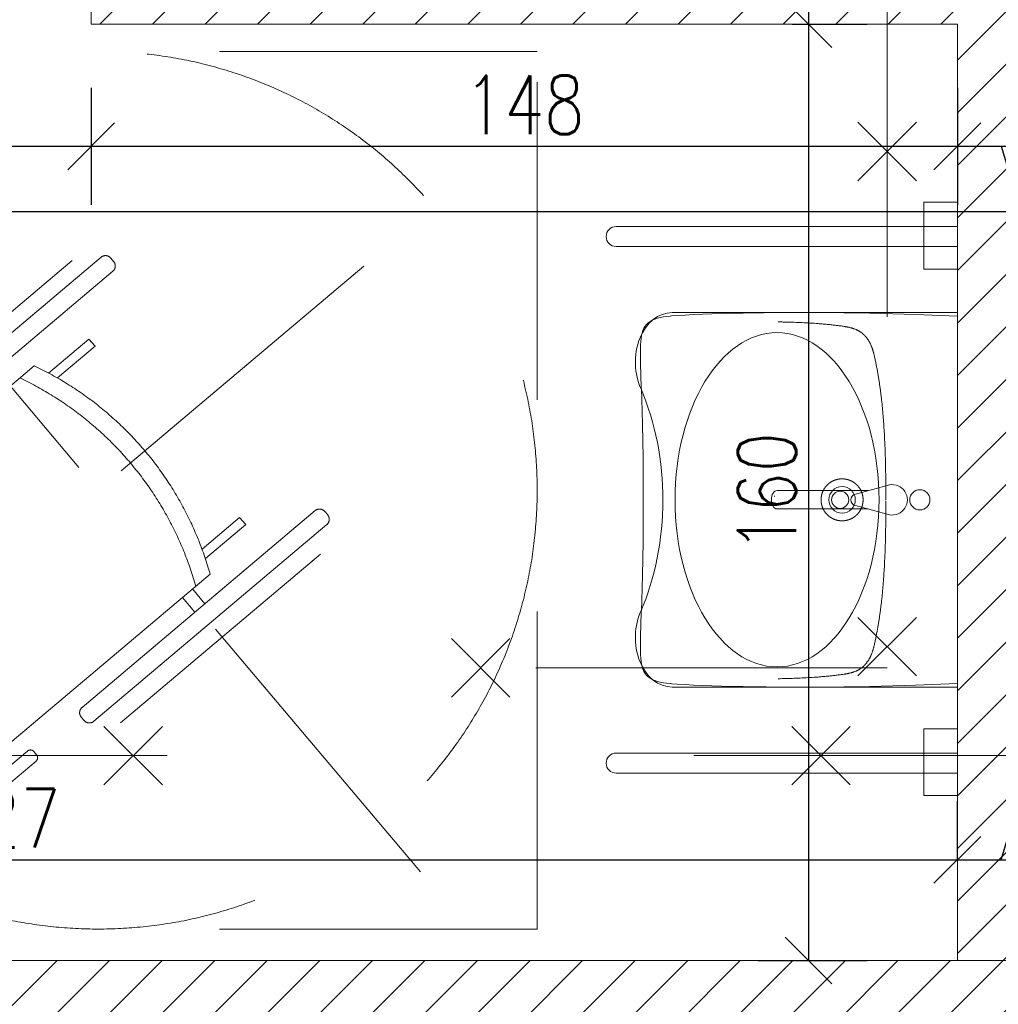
# Model space of a CAD drawing. Header units: millimetres. Extents: x -66901 to 936319, y -323998 to 488548.
# Tile 48 of 84: x 744597 to 746269, y 78587 to 80270. Entities that reach past the tile are written whole.
import ezdxf
from ezdxf import colors
from ezdxf.entities.mleader import LeaderData, LeaderLine
from ezdxf.math import Vec2, Vec3

# ---------------------------------------------------------------- set-up
doc = ezdxf.new("R2010")
doc.units = ezdxf.units.MM
doc.header["$LTSCALE"] = 5
doc.header["$MEASUREMENT"] = 0
doc.linetypes.add('ACAD_ISO03W100', pattern=[30, 12, -18])
doc.linetypes.add('KRESKOWA', pattern=[0.4, 0.24, -0.16])
for name, color, linetype, lineweight, true_color in [('A_DZIAŁOWA_PROJEKTOWANE', 7, 'Continuous', 18, 0x007cb0), ('A_HATCH_PROJEKTOWANE', 7, 'Continuous', 9, 0x0089b6), ('A_WIDOK 2PLAN', 7, 'Continuous', 9, 0x666666)]:
    doc.layers.add(name, color=color, linetype=linetype, lineweight=lineweight, true_color=true_color)
doc.layers.add('A_NIEWIDOCZNE  POMOCNICZE', color=252, linetype='ACAD_ISO03W100', lineweight=5, plot=False)
for name, color, linetype, lineweight in [('A_OPISY', 44, 'Continuous', 9), ('A_WIDOK', 141, 'Continuous', 13), ('A_WYMIAROWANIE', 7, 'Continuous', 9), ('A_WYPOSAŻENIE', 181, 'Continuous', 9)]:
    doc.layers.add(name, color=color, linetype=linetype, lineweight=lineweight)
doc.layers.add('K-S$UPY', color=4, linetype='Continuous')
doc.styles.get("Standard").update_dxf_attribs({"font": 'simplex.shx', "width": 0.8})
doc.dimstyles.new('1 do 100', dxfattribs={"dimtxt": 10, "dimasz": 8, "dimexe": 10, "dimexo": 10, "dimgap": 2, "dimtad": 1, "dimdec": 0, "dimtxsty": 'Standard', "dimblk": 'OBLIQUE', "dimcen": 2.5, "dimadec": 0, "dimazin": 0, "dimtfac": 1, "dimtdec": 0, "dimtmove": 0, "dimatfit": 3, "dimldrblk": 'OBLIQUE', "dimfxl": 10, "dimfxlon": 1, "dimarcsym": 0})

# ---------------------------------------------------------------- blocks, each defined once
blk = doc.blocks.new('FOTEL-K')
at = {"linetype": 'KRESKOWA', "ltscale": 5, "transparency": 33554687}
for p, q in [((-1.701, 11.602), (-11.602, -1.701)), ((11.602, 1.701), (-1.701, 11.602)), ((0.579, -9.418), (-0.579, 9.418)), ((3.475, 2.644), (3.778, -2.29)), ((-3.773, 2.198), (-3.469, -2.735)), ((11.602, 1.701), (1.701, -11.602)), ((2.185, 1.847), (2.007, 1.836)), ((2.007, 1.836), (2.064, 0.908)), ((2.246, 0.852), (2.185, 1.847)), ((-2.395, 1.565), (-2.217, 1.576)), ((-2.334, 0.57), (-2.395, 1.565)), ((-2.217, 1.576), (-2.16, 0.649)), ((2.533, 0.749), (2.85, -4.401)), ((9.418, 0.579), (-9.418, -0.579)), ((-2.29, -4.717), (-2.606, 0.433)), ((2.923, 0.336), (2.56, 0.314)), ((2.938, 0.09), (2.575, 0.068))]:
    blk.add_line(p, q, dxfattribs=at)
for points in [[(3.332, -2.811), (3.246, -2.816, -0.414214), (3.109, -2.695), (2.756, 3.056, -0.414214), (2.877, 3.192), (2.963, 3.198, -0.414214), (3.099, 3.077), (3.453, -2.674, -0.414214)], [(-2.923, -3.195), (-3.009, -3.201, -0.414214), (-3.145, -3.08), (-3.499, 2.671, -0.414214), (-3.378, 2.808), (-3.292, 2.813, -0.414214), (-3.155, 2.693), (-2.802, -3.059, -0.414214)], [(3.416, -5.587), (3.339, -5.592, -0.414214), (3.248, -5.512), (3.156, -4.014, -0.414214), (3.237, -3.923), (3.314, -3.918, -0.414214), (3.405, -3.999), (3.497, -5.496, -0.414214)]]:
    blk.add_lwpolyline(points, format="xyb", close=True, dxfattribs=at)
blk.add_circle((0, 0), 8.291, dxfattribs=at)
for centre in [(0.309, -5.033), (0.331, -5.388)]:
    blk.add_arc(centre, 6.195, 68.9594, 118.0744, dxfattribs=at)
blk = doc.blocks.new('umywalka NP')
for p, q in [((49.49, 65), (0, 65)), ((0, 65), (0, 0)), ((11.78, 35.1), (17.66, 33.49)), ((15.46, 34.09), (31.28, 34.09)), ((11.78, 29.9), (17.66, 31.51)), ((15.49, 30.9), (31.28, 30.9)), ((31.65, 31.87), (31.65, 31.87)), ((31.65, 31.87), (31.76, 31.87)), ((31.76, 31.87), (31.65, 31.87)), ((31.76, 31.87), (31.76, 31.87)), ((0, 0), (49.49, 0)), ((49.78, 0.6), (49.58, 0.58))]:
    blk.add_line(p, q)
blk.add_lwpolyline([(35.91, 64.95, 0.001984), (32.28, 64.99), (24.22, 65), (15.16, 64.89), (7.27, 64.68), (0, 64.37), (0, 32.5), (0, 0.64), (7.27, 0.32), (15.16, 0.11), (24.22, 0), (32.28, 0.01, 0.001984), (35.91, 0.05)], format="xyb")
for points in [[(35.91, 64.95), (37.17, 64.92), (39.08, 64.88), (40.87, 64.83), (42.59, 64.78), (44.23, 64.72), (45.79, 64.65), (47.25, 64.57), (48.62, 64.49), (49.58, 64.42)], [(12.4, 32.67), (12.4, 33.36), (12.4, 34.06), (12.41, 34.41), (12.41, 34.76), (12.41, 35.1), (12.41, 35.45), (12.41, 35.8), (12.42, 36.15), (12.42, 36.5), (12.43, 36.84), (12.43, 37.19), (12.44, 37.54), (12.44, 37.89), (12.45, 38.24), (12.46, 38.58), (12.46, 38.93), (12.47, 39.28), (12.48, 39.63), (12.49, 39.98), (12.5, 40.32), (12.51, 40.67), (12.52, 41.02), (12.54, 41.37), (12.55, 41.71), (12.56, 42.06), (12.58, 42.41), (12.59, 42.76), (12.61, 43.1), (12.63, 43.45), (12.64, 43.8), (12.66, 44.15), (12.68, 44.49), (12.7, 44.84), (12.73, 45.19), (12.75, 45.54), (12.77, 45.88), (12.8, 46.23), (12.82, 46.58), (12.85, 46.92), (12.88, 47.27), (12.91, 47.62), (12.94, 47.96), (12.97, 48.31), (13, 48.66), (13.04, 49), (13.07, 49.35), (13.11, 49.7), (13.15, 50.04), (13.18, 50.39), (13.2, 50.56), (13.23, 50.73), (13.25, 50.91), (13.27, 51.08), (13.29, 51.25), (13.31, 51.42), (13.33, 51.6), (13.36, 51.77), (13.38, 51.94), (13.4, 52.11), (13.43, 52.29), (13.45, 52.46), (13.48, 52.63), (13.5, 52.8), (13.53, 52.97), (13.55, 53.15), (13.58, 53.32), (13.61, 53.49), (13.63, 53.66), (13.66, 53.83), (13.69, 54.01), (13.72, 54.18), (13.75, 54.35), (13.78, 54.52), (13.81, 54.69), (13.84, 54.86), (13.87, 55.03), (13.9, 55.21), (13.93, 55.38), (13.96, 55.55), (14, 55.72), (14.03, 55.89), (14.06, 56.06), (14.1, 56.23), (14.13, 56.4), (14.17, 56.57), (14.2, 56.74), (14.24, 56.91), (14.27, 57.08), (14.31, 57.25), (14.35, 57.42), (14.39, 57.59), (14.43, 57.76), (14.45, 57.85), (14.47, 57.93), (14.49, 58.01), (14.51, 58.1), (14.53, 58.18), (14.56, 58.27), (14.58, 58.35), (14.6, 58.43), (14.63, 58.52), (14.65, 58.6), (14.68, 58.68), (14.71, 58.77), (14.73, 58.85), (14.76, 58.93), (14.79, 59.01), (14.82, 59.1), (14.85, 59.18), (14.88, 59.26), (14.91, 59.34), (14.95, 59.42), (14.98, 59.5), (15.02, 59.58), (15.05, 59.66), (15.09, 59.74), (15.13, 59.82), (15.17, 59.89), (15.21, 59.97), (15.25, 60.05), (15.29, 60.12), (15.34, 60.2), (15.38, 60.27), (15.43, 60.35), (15.48, 60.42), (15.52, 60.49), (15.57, 60.56), (15.62, 60.63), (15.68, 60.7), (15.73, 60.77), (15.78, 60.84), (15.84, 60.91), (15.89, 60.98), (15.92, 61.01), (15.95, 61.04), (15.98, 61.07), (16.01, 61.11), (16.04, 61.14), (16.07, 61.17), (16.1, 61.2), (16.13, 61.23), (16.16, 61.26), (16.19, 61.29), (16.22, 61.32), (16.25, 61.35), (16.28, 61.38), (16.32, 61.41), (16.35, 61.44), (16.38, 61.47), (16.41, 61.5), (16.45, 61.53), (16.48, 61.56), (16.51, 61.58), (16.55, 61.61), (16.58, 61.64), (16.62, 61.66), (16.65, 61.69), (16.69, 61.72), (16.72, 61.74), (16.76, 61.77), (16.79, 61.79), (16.83, 61.82), (16.86, 61.84), (16.9, 61.86), (16.94, 61.89), (16.97, 61.91), (17.01, 61.93), (17.05, 61.96), (17.09, 61.98), (17.12, 62), (17.16, 62.02), (17.2, 62.04), (17.24, 62.06), (17.28, 62.08), (17.32, 62.1), (17.36, 62.12), (17.4, 62.14), (17.43, 62.16), (17.47, 62.18), (17.51, 62.19), (17.55, 62.21), (17.59, 62.23), (17.63, 62.24), (17.71, 62.28), (17.8, 62.31), (17.88, 62.34), (17.96, 62.37), (18.04, 62.4), (18.12, 62.42), (18.21, 62.45), (18.29, 62.47), (18.37, 62.5), (18.46, 62.52), (18.54, 62.54), (18.63, 62.56), (18.71, 62.58), (18.8, 62.6), (18.88, 62.62), (18.97, 62.64), (19.05, 62.66), (19.14, 62.67), (19.22, 62.69), (19.31, 62.71), (19.39, 62.72), (19.48, 62.73), (19.57, 62.75), (19.65, 62.76), (19.82, 62.79), (20, 62.81), (20.17, 62.84), (20.34, 62.86), (20.51, 62.88), (20.69, 62.9), (20.86, 62.93), (21.03, 62.95), (21.2, 62.97), (21.38, 62.99), (21.55, 63.01), (21.72, 63.03), (21.9, 63.05), (22.07, 63.06), (22.24, 63.08), (22.42, 63.1), (22.59, 63.11), (22.76, 63.13), (22.93, 63.15), (23.11, 63.16), (23.28, 63.18), (23.45, 63.19), (23.63, 63.21), (23.8, 63.22), (23.97, 63.23), (24.15, 63.25), (24.5, 63.27), (24.84, 63.3), (25.19, 63.32), (25.54, 63.34), (25.88, 63.36), (26.23, 63.38), (26.58, 63.4), (26.93, 63.42), (27.27, 63.43), (27.62, 63.45), (27.97, 63.46), (28.32, 63.47), (28.67, 63.49), (29.01, 63.5), (29.36, 63.51), (29.71, 63.52), (30.06, 63.53), (30.23, 63.53), (30.4, 63.53), (30.75, 63.54), (30.93, 63.54), (31.01, 63.54), (31.1, 63.54)], [(49.78, 64.4), (49.58, 64.42)], [(49.78, 64.4), (49.85, 64.39), (50.44, 64.32), (51.01, 64.24), (51.54, 64.14), (52.04, 64.01), (52.5, 63.86), (52.93, 63.67), (53.31, 63.46), (53.64, 63.22), (53.93, 62.95), (54.18, 62.64), (54.4, 62.29), (54.58, 61.89), (54.71, 61.46), (54.8, 60.99), (54.87, 60.5), (54.92, 59.97), (54.96, 59.4), (54.98, 58.81), (55, 58.19), (55, 57.54), (55, 56.87), (54.99, 56.17), (54.97, 55.44), (54.94, 54.69), (54.91, 53.91), (54.84, 52.24), (54.8, 51.34), (54.77, 50.4), (54.73, 49.41), (54.7, 48.37), (54.67, 47.26), (54.64, 46.08), (54.61, 44.83), (54.59, 43.49), (54.56, 42.04), (54.54, 40.47), (54.52, 38.77), (54.51, 36.89), (54.5, 34.8), (54.5, 32.5), (54.5, 30.2), (54.51, 28.11), (54.52, 26.24), (54.54, 24.53), (54.56, 22.96), (54.59, 21.51), (54.61, 20.17), (54.64, 18.92), (54.67, 17.74), (54.7, 16.63), (54.73, 15.59), (54.77, 14.6), (54.8, 13.66), (54.84, 12.76), (54.91, 11.09), (54.94, 10.31), (54.97, 9.56), (54.99, 8.83), (55, 8.14), (55, 7.46), (55, 6.81), (54.98, 6.19), (54.96, 5.6), (54.92, 5.04), (54.87, 4.51), (54.8, 4.01), (54.71, 3.54), (54.58, 3.11), (54.4, 2.71), (54.18, 2.36), (53.93, 2.05), (53.64, 1.78), (53.31, 1.54), (52.93, 1.33), (52.5, 1.14), (52.04, 0.99), (51.54, 0.86), (51.01, 0.76), (50.44, 0.68), (49.85, 0.61), (49.78, 0.6)], [(12.4, 32.5), (12.4, 31.8), (12.4, 31.11), (12.41, 30.76), (12.41, 30.41), (12.41, 30.06), (12.41, 29.72), (12.41, 29.37), (12.42, 29.02), (12.42, 28.67), (12.43, 28.32), (12.43, 27.98), (12.44, 27.63), (12.44, 27.28), (12.45, 26.93), (12.46, 26.58), (12.46, 26.24), (12.47, 25.89), (12.48, 25.54), (12.49, 25.19), (12.5, 24.84), (12.51, 24.5), (12.52, 24.15), (12.54, 23.8), (12.55, 23.45), (12.56, 23.11), (12.58, 22.76), (12.59, 22.41), (12.61, 22.06), (12.63, 21.72), (12.64, 21.37), (12.66, 21.02), (12.68, 20.67), (12.7, 20.33), (12.73, 19.98), (12.75, 19.63), (12.77, 19.28), (12.8, 18.94), (12.82, 18.59), (12.85, 18.24), (12.88, 17.9), (12.91, 17.55), (12.94, 17.2), (12.97, 16.86), (13, 16.51), (13.04, 16.16), (13.07, 15.82), (13.11, 15.47), (13.15, 15.13), (13.18, 14.78), (13.2, 14.61), (13.23, 14.43), (13.25, 14.26), (13.27, 14.09), (13.29, 13.92), (13.31, 13.74), (13.33, 13.57), (13.36, 13.4), (13.38, 13.23), (13.4, 13.05), (13.43, 12.88), (13.45, 12.71), (13.48, 12.54), (13.5, 12.36), (13.53, 12.19), (13.55, 12.02), (13.58, 11.85), (13.61, 11.68), (13.63, 11.51), (13.66, 11.33), (13.69, 11.16), (13.72, 10.99), (13.75, 10.82), (13.78, 10.65), (13.81, 10.48), (13.84, 10.3), (13.87, 10.13), (13.9, 9.96), (13.93, 9.79), (13.96, 9.62), (14, 9.45), (14.03, 9.28), (14.06, 9.11), (14.1, 8.94), (14.13, 8.77), (14.17, 8.6), (14.2, 8.43), (14.24, 8.26), (14.27, 8.09), (14.31, 7.92), (14.35, 7.75), (14.39, 7.58), (14.43, 7.41), (14.45, 7.32), (14.47, 7.24), (14.49, 7.15), (14.51, 7.07), (14.53, 6.98), (14.56, 6.9), (14.58, 6.82), (14.6, 6.73), (14.63, 6.65), (14.65, 6.57), (14.68, 6.48), (14.71, 6.4), (14.73, 6.32), (14.76, 6.24), (14.79, 6.15), (14.82, 6.07), (14.85, 5.99), (14.88, 5.91), (14.91, 5.83), (14.95, 5.75), (14.98, 5.67), (15.02, 5.59), (15.05, 5.51), (15.09, 5.43), (15.13, 5.35), (15.17, 5.27), (15.21, 5.2), (15.25, 5.12), (15.29, 5.05), (15.34, 4.97), (15.38, 4.9), (15.43, 4.82), (15.48, 4.75), (15.52, 4.68), (15.57, 4.6), (15.62, 4.53), (15.68, 4.46), (15.73, 4.39), (15.78, 4.33), (15.84, 4.26), (15.89, 4.19), (15.92, 4.16), (15.95, 4.13), (15.98, 4.09), (16.01, 4.06), (16.04, 4.03), (16.07, 4), (16.1, 3.97), (16.13, 3.94), (16.16, 3.9), (16.19, 3.87), (16.22, 3.84), (16.25, 3.81), (16.28, 3.78), (16.32, 3.75), (16.35, 3.73), (16.38, 3.7), (16.41, 3.67), (16.45, 3.64), (16.48, 3.61), (16.51, 3.58), (16.55, 3.56), (16.58, 3.53), (16.62, 3.5), (16.65, 3.48), (16.69, 3.45), (16.72, 3.43), (16.76, 3.4), (16.79, 3.38), (16.83, 3.35), (16.86, 3.33), (16.9, 3.3), (16.94, 3.28), (16.97, 3.26), (17.01, 3.23), (17.05, 3.21), (17.09, 3.19), (17.12, 3.17), (17.16, 3.15), (17.2, 3.13), (17.24, 3.11), (17.28, 3.09), (17.32, 3.07), (17.36, 3.05), (17.4, 3.03), (17.43, 3.01), (17.47, 2.99), (17.51, 2.97), (17.55, 2.96), (17.59, 2.94), (17.63, 2.92), (17.71, 2.89), (17.8, 2.86), (17.88, 2.83), (17.96, 2.8), (18.04, 2.77), (18.12, 2.74), (18.21, 2.72), (18.29, 2.69), (18.37, 2.67), (18.46, 2.65), (18.54, 2.63), (18.63, 2.6), (18.71, 2.58), (18.8, 2.56), (18.88, 2.55), (18.97, 2.53), (19.05, 2.51), (19.14, 2.49), (19.22, 2.48), (19.31, 2.46), (19.39, 2.45), (19.48, 2.43), (19.57, 2.42), (19.65, 2.41), (19.82, 2.38), (20, 2.35), (20.17, 2.33), (20.34, 2.31), (20.51, 2.28), (20.69, 2.26), (20.86, 2.24), (21.03, 2.22), (21.2, 2.2), (21.38, 2.18), (21.55, 2.16), (21.72, 2.14), (21.9, 2.12), (22.07, 2.1), (22.24, 2.09), (22.42, 2.07), (22.59, 2.05), (22.76, 2.04), (22.93, 2.02), (23.11, 2.01), (23.28, 1.99), (23.45, 1.98), (23.63, 1.96), (23.8, 1.95), (23.97, 1.93), (24.15, 1.92), (24.5, 1.9), (24.84, 1.87), (25.19, 1.85), (25.54, 1.83), (25.88, 1.81), (26.23, 1.79), (26.58, 1.77), (26.93, 1.75), (27.27, 1.74), (27.62, 1.72), (27.97, 1.71), (28.32, 1.69), (28.67, 1.68), (29.01, 1.67), (29.36, 1.66), (29.71, 1.65), (30.06, 1.64), (30.23, 1.64), (30.4, 1.63), (30.75, 1.63), (30.93, 1.63), (31.01, 1.63), (31.1, 1.63)], [(35.91, 0.05), (37.17, 0.08), (39.08, 0.12), (40.87, 0.17), (42.59, 0.22), (44.23, 0.28), (45.79, 0.35), (47.25, 0.43), (48.62, 0.51), (49.58, 0.58)]]:
    blk.add_lwpolyline(points)
blk.add_lwpolyline([(20.92, 36.02), (20.89, 36.03), (20.87, 36.04), (20.84, 36.04), (20.82, 36.05), (20.79, 36.06), (20.77, 36.06), (20.74, 36.07), (20.72, 36.07), (20.69, 36.08), (20.67, 36.08), (20.64, 36.09), (20.61, 36.09), (20.59, 36.1), (20.56, 36.1), (20.54, 36.1), (20.51, 36.11), (20.49, 36.11), (20.46, 36.11), (20.43, 36.12), (20.41, 36.12), (20.38, 36.12), (20.36, 36.13), (20.33, 36.13), (20.3, 36.13), (20.28, 36.13), (20.25, 36.13), (20.23, 36.14), (20.2, 36.14), (20.18, 36.14), (20.15, 36.14), (20.12, 36.14), (20.1, 36.14), (20.07, 36.14), (20.05, 36.14), (20.02, 36.14), (19.99, 36.14), (19.97, 36.14), (19.94, 36.14), (19.92, 36.14), (19.89, 36.14), (19.86, 36.14), (19.84, 36.14), (19.81, 36.14), (19.79, 36.14), (19.76, 36.13), (19.73, 36.13), (19.71, 36.13), (19.68, 36.13), (19.66, 36.12), (19.63, 36.12), (19.6, 36.12), (19.58, 36.12), (19.55, 36.11), (19.53, 36.11), (19.5, 36.11), (19.47, 36.1), (19.45, 36.1), (19.42, 36.09), (19.4, 36.09), (19.37, 36.09), (19.35, 36.08), (19.32, 36.08), (19.3, 36.07), (19.27, 36.07), (19.24, 36.06), (19.22, 36.05), (19.19, 36.05), (19.17, 36.04), (19.14, 36.04), (19.12, 36.03), (19.09, 36.02), (19.07, 36.02), (19.04, 36.01), (19.02, 36), (18.99, 36), (18.97, 35.99), (18.94, 35.98), (18.92, 35.98), (18.89, 35.97), (18.87, 35.96), (18.84, 35.95), (18.82, 35.94), (18.79, 35.93), (18.77, 35.93), (18.75, 35.92), (18.72, 35.91), (18.7, 35.9), (18.67, 35.89), (18.65, 35.88), (18.62, 35.87), (18.6, 35.86), (18.58, 35.85), (18.55, 35.84), (18.53, 35.83), (18.5, 35.82), (18.48, 35.81), (18.46, 35.8), (18.43, 35.79), (18.41, 35.78), (18.39, 35.77), (18.36, 35.75), (18.34, 35.74), (18.32, 35.73), (18.29, 35.72), (18.27, 35.71), (18.25, 35.69), (18.23, 35.68), (18.2, 35.67), (18.18, 35.66), (18.16, 35.64), (18.13, 35.63), (18.11, 35.62), (18.09, 35.6), (18.07, 35.59), (18.05, 35.58), (18.02, 35.56), (18, 35.55), (17.98, 35.53), (17.96, 35.52), (17.94, 35.51), (17.92, 35.49), (17.89, 35.48), (17.87, 35.46), (17.85, 35.45), (17.83, 35.43), (17.81, 35.41), (17.79, 35.4), (17.77, 35.38), (17.75, 35.37), (17.73, 35.35), (17.71, 35.34), (17.69, 35.32), (17.67, 35.3), (17.65, 35.29), (17.63, 35.27), (17.61, 35.25), (17.59, 35.24), (17.57, 35.22), (17.55, 35.2), (17.53, 35.18), (17.51, 35.17), (17.49, 35.15), (17.47, 35.13), (17.45, 35.11), (17.44, 35.09), (17.42, 35.08), (17.4, 35.06), (17.38, 35.04), (17.36, 35.02), (17.34, 35), (17.33, 34.98), (17.31, 34.96), (17.29, 34.94), (17.27, 34.92), (17.26, 34.9), (17.24, 34.88), (17.22, 34.87), (17.21, 34.85), (17.19, 34.83), (17.17, 34.81), (17.16, 34.79), (17.14, 34.76), (17.12, 34.74), (17.11, 34.72), (17.09, 34.7), (17.08, 34.68), (17.06, 34.66), (17.05, 34.64), (17.03, 34.62), (17.02, 34.6), (17, 34.58), (16.99, 34.56), (16.97, 34.53), (16.96, 34.51), (16.94, 34.49), (16.93, 34.47), (16.91, 34.45), (16.9, 34.42), (16.89, 34.4), (16.87, 34.38), (16.86, 34.36), (16.85, 34.34), (16.83, 34.31), (16.82, 34.29), (16.81, 34.27), (16.8, 34.24), (16.78, 34.22), (16.77, 34.2), (16.76, 34.18), (16.75, 34.15), (16.73, 34.13), (16.72, 34.11), (16.71, 34.08), (16.7, 34.06), (16.69, 34.04), (16.68, 34.01), (16.67, 33.99), (16.66, 33.96), (16.65, 33.94), (16.64, 33.92), (16.63, 33.89), (16.62, 33.87), (16.61, 33.85), (16.6, 33.82), (16.59, 33.8), (16.58, 33.77), (16.57, 33.75), (16.56, 33.72), (16.55, 33.7), (16.54, 33.67), (16.54, 33.65), (16.53, 33.63), (16.52, 33.6), (16.51, 33.58), (16.51, 33.55), (16.5, 33.53), (16.49, 33.5), (16.48, 33.48), (16.48, 33.45), (16.47, 33.43), (16.46, 33.4), (16.46, 33.38), (16.45, 33.35), (16.45, 33.32), (16.44, 33.3), (16.43, 33.27), (16.43, 33.25), (16.42, 33.22), (16.42, 33.2), (16.41, 33.17), (16.41, 33.15), (16.4, 33.12), (16.4, 33.1), (16.4, 33.07), (16.39, 33.04), (16.39, 33.02), (16.38, 32.99), (16.38, 32.97), (16.38, 32.94), (16.38, 32.92), (16.37, 32.89), (16.37, 32.86), (16.37, 32.84), (16.36, 32.81), (16.36, 32.79), (16.36, 32.76), (16.36, 32.73), (16.36, 32.71), (16.36, 32.68), (16.36, 32.66), (16.35, 32.63), (16.35, 32.6), (16.35, 32.58), (16.35, 32.55), (16.35, 32.53), (16.35, 32.5), (16.35, 32.47), (16.35, 32.45), (16.35, 32.42), (16.35, 32.4), (16.35, 32.37), (16.36, 32.34), (16.36, 32.32), (16.36, 32.29), (16.36, 32.27), (16.36, 32.24), (16.36, 32.22), (16.36, 32.19), (16.37, 32.16), (16.37, 32.14), (16.37, 32.11), (16.38, 32.09), (16.38, 32.06), (16.38, 32.03), (16.38, 32.01), (16.39, 31.98), (16.39, 31.96), (16.4, 31.93), (16.4, 31.91), (16.4, 31.88), (16.41, 31.85), (16.41, 31.83), (16.42, 31.8), (16.42, 31.78), (16.43, 31.75), (16.43, 31.73), (16.44, 31.7), (16.45, 31.68), (16.45, 31.65), (16.46, 31.63), (16.46, 31.6), (16.47, 31.58), (16.48, 31.55), (16.48, 31.53), (16.49, 31.5), (16.5, 31.48), (16.51, 31.45), (16.51, 31.43), (16.52, 31.4), (16.53, 31.38), (16.54, 31.35), (16.54, 31.33), (16.55, 31.3), (16.56, 31.28), (16.57, 31.25), (16.58, 31.23), (16.59, 31.2), (16.6, 31.18), (16.61, 31.16), (16.62, 31.13), (16.63, 31.11), (16.64, 31.08), (16.65, 31.06), (16.66, 31.04), (16.67, 31.01), (16.68, 30.99), (16.69, 30.96), (16.7, 30.94), (16.71, 30.92), (16.72, 30.89), (16.73, 30.87), (16.75, 30.85), (16.76, 30.83), (16.77, 30.8), (16.78, 30.78), (16.8, 30.76), (16.81, 30.73), (16.82, 30.71), (16.83, 30.69), (16.85, 30.67), (16.86, 30.64), (16.87, 30.62), (16.89, 30.6), (16.9, 30.58), (16.91, 30.55), (16.93, 30.53), (16.94, 30.51), (16.96, 30.49), (16.97, 30.47), (16.99, 30.45), (17, 30.42), (17.02, 30.4), (17.03, 30.38), (17.05, 30.36), (17.06, 30.34), (17.08, 30.32), (17.09, 30.3), (17.11, 30.28), (17.12, 30.26), (17.14, 30.24), (17.16, 30.22), (17.17, 30.2), (17.19, 30.18), (17.21, 30.16), (17.22, 30.14), (17.24, 30.12), (17.26, 30.1), (17.27, 30.08), (17.29, 30.06), (17.31, 30.04), (17.33, 30.02), (17.34, 30), (17.36, 29.98), (17.38, 29.96), (17.4, 29.94), (17.42, 29.93), (17.44, 29.91), (17.45, 29.89), (17.47, 29.87), (17.49, 29.85), (17.51, 29.84), (17.53, 29.82), (17.55, 29.8), (17.57, 29.78), (17.59, 29.77), (17.61, 29.75), (17.63, 29.73), (17.65, 29.72), (17.67, 29.7), (17.69, 29.68), (17.71, 29.67), (17.73, 29.65), (17.75, 29.63), (17.77, 29.62), (17.79, 29.6), (17.81, 29.59), (17.83, 29.57), (17.85, 29.56), (17.87, 29.54), (17.89, 29.53), (17.92, 29.51), (17.94, 29.5), (17.96, 29.48), (17.98, 29.47), (18, 29.45), (18.02, 29.44), (18.05, 29.42), (18.07, 29.41), (18.09, 29.4), (18.11, 29.38), (18.13, 29.37), (18.16, 29.36), (18.18, 29.34), (18.2, 29.33), (18.23, 29.32), (18.25, 29.31), (18.27, 29.29), (18.29, 29.28), (18.32, 29.27), (18.34, 29.26), (18.36, 29.25), (18.39, 29.24), (18.41, 29.22), (18.43, 29.21), (18.46, 29.2), (18.48, 29.19), (18.5, 29.18), (18.53, 29.17), (18.55, 29.16), (18.58, 29.15), (18.6, 29.14), (18.62, 29.13), (18.65, 29.12), (18.67, 29.11), (18.7, 29.1), (18.72, 29.09), (18.75, 29.08), (18.77, 29.07), (18.79, 29.07), (18.82, 29.06), (18.84, 29.05), (18.87, 29.04), (18.89, 29.03), (18.92, 29.03), (18.94, 29.02), (18.97, 29.01), (18.99, 29), (19.02, 29), (19.04, 28.99), (19.07, 28.98), (19.09, 28.98), (19.12, 28.97), (19.14, 28.96), (19.17, 28.96), (19.19, 28.95), (19.22, 28.95), (19.24, 28.94), (19.27, 28.94), (19.3, 28.93), (19.32, 28.92), (19.35, 28.92), (19.37, 28.92), (19.4, 28.91), (19.42, 28.91), (19.45, 28.9), (19.47, 28.9), (19.5, 28.89), (19.53, 28.89), (19.55, 28.89), (19.58, 28.88), (19.6, 28.88), (19.63, 28.88), (19.66, 28.88), (19.68, 28.87), (19.71, 28.87), (19.73, 28.87), (19.76, 28.87), (19.79, 28.87), (19.81, 28.86), (19.84, 28.86), (19.86, 28.86), (19.89, 28.86), (19.92, 28.86), (19.94, 28.86), (19.97, 28.86), (19.99, 28.86), (20.02, 28.86), (20.05, 28.86), (20.07, 28.86), (20.1, 28.86), (20.12, 28.86), (20.15, 28.86), (20.18, 28.86), (20.2, 28.86), (20.23, 28.86), (20.25, 28.87), (20.28, 28.87), (20.3, 28.87), (20.33, 28.87), (20.36, 28.88), (20.38, 28.88), (20.41, 28.88), (20.43, 28.88), (20.46, 28.89), (20.49, 28.89), (20.51, 28.89), (20.54, 28.9), (20.56, 28.9), (20.59, 28.91), (20.61, 28.91), (20.64, 28.91), (20.67, 28.92), (20.69, 28.92), (20.72, 28.93), (20.74, 28.93), (20.77, 28.94), (20.79, 28.95), (20.82, 28.95), (20.84, 28.96), (20.87, 28.96), (20.89, 28.97), (20.92, 28.98), (20.95, 28.99), (20.99, 29), (21.03, 29.01), (21.06, 29.02), (21.1, 29.03), (21.13, 29.04), (21.17, 29.05), (21.2, 29.06), (21.24, 29.08), (21.28, 29.09), (21.31, 29.1), (21.35, 29.12), (21.38, 29.13), (21.41, 29.14), (21.45, 29.16), (21.48, 29.17), (21.52, 29.19), (21.55, 29.21), (21.58, 29.22), (21.62, 29.24), (21.65, 29.26), (21.69, 29.27), (21.72, 29.29), (21.75, 29.31), (21.78, 29.33), (21.82, 29.34), (21.85, 29.36), (21.88, 29.38), (21.91, 29.4), (21.94, 29.42), (21.98, 29.44), (22.01, 29.46), (22.04, 29.48), (22.07, 29.5), (22.1, 29.53), (22.13, 29.55), (22.16, 29.57), (22.19, 29.59), (22.22, 29.61), (22.25, 29.64), (22.28, 29.66), (22.31, 29.68), (22.34, 29.71), (22.37, 29.73), (22.4, 29.76), (22.42, 29.78), (22.45, 29.81), (22.48, 29.83), (22.51, 29.86), (22.53, 29.88), (22.56, 29.91), (22.59, 29.94), (22.61, 29.96), (22.64, 29.99), (22.66, 30.02), (22.69, 30.04), (22.71, 30.07), (22.74, 30.1), (22.76, 30.13), (22.79, 30.16), (22.81, 30.19), (22.84, 30.21), (22.86, 30.24), (22.88, 30.27), (22.91, 30.3), (22.93, 30.33), (22.95, 30.36), (22.97, 30.39), (22.99, 30.42), (23.01, 30.45), (23.04, 30.49), (23.06, 30.52), (23.08, 30.55), (23.1, 30.58), (23.12, 30.61), (23.14, 30.64), (23.15, 30.68), (23.17, 30.71), (23.19, 30.74), (23.21, 30.77), (23.23, 30.81), (23.24, 30.84), (23.26, 30.87), (23.28, 30.91), (23.29, 30.94), (23.31, 30.98), (23.32, 31.01), (23.34, 31.04), (23.35, 31.08), (23.37, 31.11), (23.38, 31.15), (23.4, 31.18), (23.41, 31.22), (23.42, 31.25), (23.44, 31.29), (23.45, 31.32), (23.46, 31.36), (23.47, 31.39), (23.48, 31.43), (23.49, 31.47), (23.5, 31.5), (23.51, 31.54), (23.52, 31.57), (23.53, 31.61), (23.54, 31.65), (23.55, 31.68), (23.56, 31.72), (23.57, 31.76), (23.57, 31.79), (23.58, 31.83), (23.59, 31.87), (23.59, 31.9), (23.6, 31.94), (23.6, 31.98), (23.61, 32.02), (23.61, 32.05), (23.62, 32.09), (23.62, 32.13), (23.63, 32.16), (23.63, 32.2), (23.63, 32.24), (23.64, 32.28), (23.64, 32.31), (23.64, 32.35), (23.64, 32.39), (23.64, 32.43), (23.64, 32.46), (23.64, 32.5), (23.64, 32.54), (23.64, 32.58), (23.64, 32.61), (23.64, 32.65), (23.64, 32.69), (23.64, 32.72), (23.63, 32.76), (23.63, 32.8), (23.63, 32.84), (23.62, 32.87), (23.62, 32.91), (23.61, 32.95), (23.61, 32.99), (23.6, 33.02), (23.6, 33.06), (23.59, 33.1), (23.59, 33.13), (23.58, 33.17), (23.57, 33.21), (23.57, 33.24), (23.56, 33.28), (23.55, 33.32), (23.54, 33.35), (23.53, 33.39), (23.52, 33.43), (23.51, 33.46), (23.5, 33.5), (23.49, 33.53), (23.48, 33.57), (23.47, 33.61), (23.46, 33.64), (23.45, 33.68), (23.44, 33.71), (23.42, 33.75), (23.41, 33.78), (23.4, 33.82), (23.38, 33.85), (23.37, 33.89), (23.35, 33.92), (23.34, 33.96), (23.32, 33.99), (23.31, 34.02), (23.29, 34.06), (23.28, 34.09), (23.26, 34.13), (23.24, 34.16), (23.23, 34.19), (23.21, 34.23), (23.19, 34.26), (23.17, 34.29), (23.15, 34.32), (23.14, 34.36), (23.12, 34.39), (23.1, 34.42), (23.08, 34.45), (23.06, 34.48), (23.04, 34.51), (23.01, 34.55), (22.99, 34.58), (22.97, 34.61), (22.95, 34.64), (22.93, 34.67), (22.91, 34.7), (22.88, 34.73), (22.86, 34.76), (22.84, 34.79), (22.81, 34.82), (22.79, 34.84), (22.76, 34.87), (22.74, 34.9), (22.71, 34.93), (22.69, 34.96), (22.66, 34.98), (22.64, 35.01), (22.61, 35.04), (22.59, 35.07), (22.56, 35.09), (22.53, 35.12), (22.51, 35.14), (22.48, 35.17), (22.45, 35.19), (22.42, 35.22), (22.4, 35.24), (22.37, 35.27), (22.34, 35.29), (22.31, 35.32), (22.28, 35.34), (22.25, 35.36), (22.22, 35.39), (22.19, 35.41), (22.16, 35.43), (22.13, 35.45), (22.1, 35.48), (22.07, 35.5), (22.04, 35.52), (22.01, 35.54), (21.98, 35.56), (21.94, 35.58), (21.91, 35.6), (21.88, 35.62), (21.85, 35.64), (21.82, 35.66), (21.78, 35.68), (21.75, 35.69), (21.72, 35.71), (21.69, 35.73), (21.65, 35.75), (21.62, 35.76), (21.58, 35.78), (21.55, 35.8), (21.52, 35.81), (21.48, 35.83), (21.45, 35.84), (21.41, 35.86), (21.38, 35.87), (21.35, 35.88), (21.31, 35.9), (21.28, 35.91), (21.24, 35.92), (21.2, 35.94), (21.17, 35.95), (21.13, 35.96), (21.1, 35.97), (21.06, 35.98), (21.03, 35.99), (20.99, 36.01), (20.95, 36.02)], close=True)
blk.add_lwpolyline([(22.3, 32.5, 1), (17.7, 32.5, 1)], format="xyb", close=True)
blk.add_circle((6.5, 32.5), 1.75)
at = {"extrusion": (0, 0, -1)}
for centre, major_axis, ratio, start_param, end_param in [((49.49, 56.38), (0, -8.62), 0.740076, 3.141593, 5.289261), ((79.76, 32.5), (0, -38.74), 0.740076, 1.046808, 2.098245), ((11.32, 32.5), (1.87, -1.87), 1, 0.610407, 4.101981), ((17.48, 32.5), (0.708, -0.708), 1, 4.107708, 6.887866), ((20.33, 32.5), (-1.06, -1.06), 1, -0.785398, 5.497787), ((31.28, 32.49), (0, -1.59), 0.623935, 3.141593, 6.283185), ((49.49, 8.62), (0, -8.62), 0.740076, 4.135517, 6.283185)]:
    blk.add_ellipse(centre, major_axis=major_axis, ratio=ratio, start_param=start_param, end_param=end_param, dxfattribs=at)
at = {"ltscale": 3}
blk.add_ellipse((31.28, 32.49), major_axis=(0, -29), ratio=0.610345, dxfattribs=at)
blk = doc.blocks.new('umywalka dla niepełnosprawnych')
for p, q in [((0, 50.87), (-5.71, 50.87)), ((-5.71, 50.87), (-5.71, 39.44)), ((-5.71, 39.44), (0, 39.44)), ((0, -39.13), (-5.71, -39.13)), ((-5.71, -39.13), (-5.71, -50.56)), ((-5.71, -50.56), (0, -50.56))]:
    blk.add_line(p, q)
at = {"ltscale": 5}
for p, q in [((-58.29, 46.71), (0, 46.71)), ((-58.29, 43.29), (0, 43.29)), ((-58.29, -43.29), (0, -43.29)), ((-58.29, -46.71), (0, -46.71))]:
    blk.add_line(p, q, dxfattribs=at)
at = {"ltscale": 0.1}
for p, q in [((0, 46.71), (0, 43.29)), ((0, -43.29), (0, -46.71))]:
    blk.add_line(p, q, dxfattribs=at)
at = {"ltscale": 5}
for centre in [(-58.29, 45), (-58.29, -45)]:
    blk.add_arc(centre, 1.71, 90, 270, dxfattribs=at)
at = {"xscale": 0.9847469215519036, "yscale": 0.9847469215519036, "zscale": 0.9847469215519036, "rotation": 180.0001418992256}
blk.add_blockref('umywalka NP', (0, 32), dxfattribs=at)
blk = doc.blocks.new('_Dot')
at = {"color": 0, "linetype": 'ByBlock', "lineweight": -2}
blk.add_line((-0.5, 0), (-1, 0), dxfattribs=at)
at = {"color": 0, "linetype": 'ByBlock', "const_width": 0.5}
blk.add_lwpolyline([(-0.25, 0, 1), (0.25, 0, 1)], format="xyb", close=True, dxfattribs=at)
blk = doc.blocks.new('ROZBIÓRKI_DOM')
at = {"layer": 'A_OPISY', "color": 22, "linetype": 'ACAD_ISO03W100', "true_color": 0xe22908}
for p, q in [((19390.15, 8497.89), (19390.15, 8227.89)), ((19385.15, 8321.14), (19395.15, 8311.14)), ((19385.15, 8311.14), (19395.15, 8321.14)), ((19385.15, 8236.5), (19395.15, 8226.5)), ((19385.15, 8226.5), (19395.15, 8236.5)), ((19315.71, 8232.89), (19325.71, 8222.89)), ((19315.71, 8222.89), (19325.71, 8232.89)), ((19390.15, 8227.89), (19075.15, 8227.89)), ((19256.33, 8217.89), (19266.33, 8207.89)), ((19256.33, 8207.89), (19266.33, 8217.89)), ((19373.86, 8217.89), (19383.86, 8207.89)), ((19373.86, 8207.89), (19383.86, 8217.89)), ((19417.15, 8212.89), (19075.15, 8212.89))]:
    blk.add_line(p, q, dxfattribs=at)
blk = doc.blocks.new('_Oblique')
at = {"color": 0, "linetype": 'ByBlock', "lineweight": -2}
blk.add_line((-0.5, -0.5), (0.5, 0.5), dxfattribs=at)
blk = doc.blocks.new('*D537')
at = {"layer": 'A_WYMIAROWANIE', "color": 0, "lineweight": -2, "ltscale": 2, "transparency": 16777216}
for p, q in [((14803.26, 18790.86), (14803.26, 18800.86)), ((15130.26, 18790.86), (15130.26, 18800.86)), ((14803.26, 18790.86), (15130.26, 18790.86))]:
    blk.add_line(p, q, dxfattribs=at)
at = {"layer": 'Defpoints', "color": 0, "ltscale": 2, "transparency": 16777216}
for p in [(15130.26, 18790.86), (14803.26, 18785.53), (15130.26, 18785.53)]:
    blk.add_point(p, dxfattribs=at)
at = {"layer": 'A_WYMIAROWANIE', "color": 0, "lineweight": -2, "ltscale": 2, "transparency": 16777216, "xscale": 8, "yscale": 8, "zscale": 8, "rotation": 180}
blk.add_blockref('_Oblique', (14803.26, 18790.86), dxfattribs=at)
at = {"layer": 'A_WYMIAROWANIE', "color": 0, "lineweight": -2, "ltscale": 2, "transparency": 16777216, "xscale": 8, "yscale": 8, "zscale": 8}
blk.add_blockref('_Oblique', (15130.26, 18790.86), dxfattribs=at)
at = {"layer": 'A_WYMIAROWANIE', "color": 0, "ltscale": 2, "transparency": 16777216, "insert": (14966.76, 18797.97), "char_height": 10, "attachment_point": 5}
blk.add_mtext('327', dxfattribs=at)
blk = doc.blocks.new('*D538')
at = {"layer": 'A_WYMIAROWANIE', "color": 0, "lineweight": -2, "ltscale": 2, "transparency": 16777216}
for p, q in [((15137.76, 18790.86), (15143.19, 18808.97)), ((15143.19, 18808.97), (15160.65, 18808.97)), ((15130.26, 18790.86), (15130.26, 18800.86)), ((15145.26, 18790.86), (15145.26, 18800.86)), ((15130.26, 18790.86), (15145.26, 18790.86))]:
    blk.add_line(p, q, dxfattribs=at)
at = {"layer": 'Defpoints', "color": 0, "ltscale": 2, "transparency": 16777216}
for p in [(15145.26, 18790.86), (15130.26, 18785.53), (15145.26, 18783.07)]:
    blk.add_point(p, dxfattribs=at)
at = {"layer": 'A_WYMIAROWANIE', "color": 0, "lineweight": -2, "ltscale": 2, "transparency": 16777216, "xscale": 8, "yscale": 8, "zscale": 8, "rotation": 180}
blk.add_blockref('_Oblique', (15130.26, 18790.86), dxfattribs=at)
at = {"layer": 'A_WYMIAROWANIE', "color": 0, "lineweight": -2, "ltscale": 2, "transparency": 16777216, "xscale": 8, "yscale": 8, "zscale": 8}
blk.add_blockref('_Oblique', (15145.26, 18790.86), dxfattribs=at)
at = {"layer": 'A_WYMIAROWANIE', "color": 0, "ltscale": 2, "transparency": 16777216, "insert": (15151.92, 18816.07), "char_height": 10, "attachment_point": 5}
blk.add_mtext('15', dxfattribs=at)
blk = doc.blocks.new('*D544')
at = {"layer": 'A_WYMIAROWANIE', "color": 0, "lineweight": -2, "ltscale": 2, "transparency": 16777216}
for p, q in [((14882.26, 18922.79), (14882.26, 18902.79)), ((14982.26, 18922.79), (14982.26, 18902.79)), ((14882.26, 18912.79), (14982.26, 18912.79))]:
    blk.add_line(p, q, dxfattribs=at)
at = {"layer": 'Defpoints', "color": 0, "ltscale": 2, "transparency": 16777216}
for p in [(14882.26, 18933.66), (14982.26, 18933.66), (14982.26, 18912.79)]:
    blk.add_point(p, dxfattribs=at)
at = {"layer": 'A_WYMIAROWANIE', "color": 0, "lineweight": -2, "ltscale": 2, "transparency": 16777216, "xscale": 8, "yscale": 8, "zscale": 8, "rotation": 180}
blk.add_blockref('_Oblique', (14882.26, 18912.79), dxfattribs=at)
at = {"layer": 'A_WYMIAROWANIE', "color": 0, "lineweight": -2, "ltscale": 2, "transparency": 16777216, "xscale": 8, "yscale": 8, "zscale": 8}
blk.add_blockref('_Oblique', (14982.26, 18912.79), dxfattribs=at)
at = {"layer": 'A_WYMIAROWANIE', "color": 0, "ltscale": 2, "transparency": 16777216, "insert": (14932.26, 18919.89), "char_height": 10, "attachment_point": 5}
blk.add_mtext('100', dxfattribs=at)
blk = doc.blocks.new('*D545')
at = {"layer": 'A_WYMIAROWANIE', "color": 0, "lineweight": -2, "ltscale": 2, "transparency": 16777216}
for p, q in [((14982.26, 18922.79), (14982.26, 18902.79)), ((15130.26, 18922.79), (15130.26, 18902.79)), ((14982.26, 18912.79), (15130.26, 18912.79))]:
    blk.add_line(p, q, dxfattribs=at)
at = {"layer": 'Defpoints', "color": 0, "ltscale": 2, "transparency": 16777216}
for p in [(14982.26, 18933.66), (15130.26, 18933.66), (15130.26, 18912.79)]:
    blk.add_point(p, dxfattribs=at)
at = {"layer": 'A_WYMIAROWANIE', "color": 0, "lineweight": -2, "ltscale": 2, "transparency": 16777216, "xscale": 8, "yscale": 8, "zscale": 8, "rotation": 180}
blk.add_blockref('_Oblique', (14982.26, 18912.79), dxfattribs=at)
at = {"layer": 'A_WYMIAROWANIE', "color": 0, "lineweight": -2, "ltscale": 2, "transparency": 16777216, "xscale": 8, "yscale": 8, "zscale": 8}
blk.add_blockref('_Oblique', (15130.26, 18912.79), dxfattribs=at)
at = {"layer": 'A_WYMIAROWANIE', "color": 0, "ltscale": 2, "transparency": 16777216, "insert": (15056.26, 18919.89), "char_height": 10, "attachment_point": 5}
blk.add_mtext('148', dxfattribs=at)
blk = doc.blocks.new('*D546')
at = {"layer": 'A_WYMIAROWANIE', "color": 0, "lineweight": -2, "ltscale": 2, "transparency": 16777216}
for p, q in [((15130.26, 18922.79), (15130.26, 18902.79)), ((15145.26, 18922.79), (15145.26, 18902.79)), ((15130.26, 18912.79), (15145.26, 18912.79)), ((15137.76, 18912.79), (15146.25, 18884.47)), ((15146.25, 18884.47), (15163.71, 18884.47))]:
    blk.add_line(p, q, dxfattribs=at)
at = {"layer": 'Defpoints', "color": 0, "ltscale": 2, "transparency": 16777216}
for p in [(15130.26, 18933.66), (15145.26, 18933.66), (15145.26, 18912.79)]:
    blk.add_point(p, dxfattribs=at)
at = {"layer": 'A_WYMIAROWANIE', "color": 0, "lineweight": -2, "ltscale": 2, "transparency": 16777216, "xscale": 8, "yscale": 8, "zscale": 8, "rotation": 180}
blk.add_blockref('_Oblique', (15130.26, 18912.79), dxfattribs=at)
at = {"layer": 'A_WYMIAROWANIE', "color": 0, "lineweight": -2, "ltscale": 2, "transparency": 16777216, "xscale": 8, "yscale": 8, "zscale": 8}
blk.add_blockref('_Oblique', (15145.26, 18912.79), dxfattribs=at)
at = {"layer": 'A_WYMIAROWANIE', "color": 0, "ltscale": 2, "transparency": 16777216, "insert": (15154.98, 18891.57), "char_height": 10, "attachment_point": 5}
blk.add_mtext('15', dxfattribs=at)
blk = doc.blocks.new('*D553')
at = {"layer": 'A_WYMIAROWANIE', "color": 0, "lineweight": -2, "ltscale": 2, "transparency": 16777216}
for p, q in [((15133.15, 18949.66), (15133.15, 18967.11)), ((15104.84, 18941.16), (15133.15, 18949.66)), ((15098.12, 18948.66), (15114.84, 18948.66)), ((15104.84, 18948.66), (15104.84, 18933.66)), ((15102.05, 18933.66), (15114.84, 18933.66))]:
    blk.add_line(p, q, dxfattribs=at)
at = {"layer": 'Defpoints', "color": 0, "ltscale": 2, "transparency": 16777216}
for p in [(15088.12, 18948.66), (15092.05, 18933.66), (15104.84, 18933.66)]:
    blk.add_point(p, dxfattribs=at)
at = {"layer": 'A_WYMIAROWANIE', "color": 0, "lineweight": -2, "ltscale": 2, "transparency": 16777216, "xscale": 8, "yscale": 8, "zscale": 8}
for p, rotation in [((15104.84, 18948.66), 90), ((15104.84, 18933.66), 270)]:
    blk.add_blockref('_Oblique', p, dxfattribs=dict(at, rotation=rotation))
at = {"layer": 'A_WYMIAROWANIE', "color": 0, "ltscale": 2, "transparency": 16777216, "insert": (15126.05, 18958.38), "char_height": 10, "attachment_point": 5, "rotation": 90}
blk.add_mtext('15', dxfattribs=at)
blk = doc.blocks.new('*D554')
at = {"layer": 'A_WYMIAROWANIE', "color": 0, "lineweight": -2, "ltscale": 2, "transparency": 16777216}
for p, q in [((15102.05, 18933.66), (15114.84, 18933.66)), ((15104.84, 18933.66), (15104.84, 18773.66)), ((15096.23, 18773.66), (15114.84, 18773.66))]:
    blk.add_line(p, q, dxfattribs=at)
at = {"layer": 'Defpoints', "color": 0, "ltscale": 2, "transparency": 16777216}
for p in [(15092.05, 18933.66), (15086.23, 18773.66), (15104.84, 18773.66)]:
    blk.add_point(p, dxfattribs=at)
at = {"layer": 'A_WYMIAROWANIE', "color": 0, "lineweight": -2, "ltscale": 2, "transparency": 16777216, "xscale": 8, "yscale": 8, "zscale": 8}
for p, rotation in [((15104.84, 18933.66), 90), ((15104.84, 18773.66), 270)]:
    blk.add_blockref('_Oblique', p, dxfattribs=dict(at, rotation=rotation))
at = {"layer": 'A_WYMIAROWANIE', "color": 0, "ltscale": 2, "transparency": 16777216, "insert": (15097.73, 18853.66), "char_height": 10, "attachment_point": 5, "rotation": 90}
blk.add_mtext('160', dxfattribs=at)
blk = doc.blocks.new('A$C704C2890')
at = {"layer": 'A_HATCH_PROJEKTOWANE', "ltscale": 2}
h = blk.add_hatch(dxfattribs=at)
h.set_pattern_fill('ANSI31', color=256, scale=2)
h.set_pattern_definition([(45, (-15049.4887, -19245.573), (-4.490128, 4.490128), [])])
h.paths.add_polyline_path([(1737, -922), (1722, -922), (1722, -1020), (1737, -1020)])
h.paths.add_polyline_path([(1954, -827), (1467, -827), (1467, -842), (1954, -842)])
h.paths.add_polyline_path([(1809, -667), (1844, -667), (1844, -652), (1751.86, -652), (1751.86, -617), (1736.86, -617), (1736.86, -652), (1646, -652), (1646, -667), (1731.86, -667), (1794, -667), (1794, -827), (1809, -827)])
h.paths.add_polyline_path([(1546, -652), (1516, -652), (1516, -667), (1546, -667)])
h.paths.add_polyline_path([(1751.86, -507), (1736.86, -507), (1736.86, -517), (1751.86, -517)])
h.paths.add_polyline_path([(1954, -652), (1944, -652), (1944, -667), (1954, -667)])
at = {"layer": 'A_DZIAŁOWA_PROJEKTOWANE', "ltscale": 2}
for p, q in [((1646, -652), (1646, -667)), ((1731.86, -667), (1646, -667)), ((1731.86, -667), (1794, -667)), ((1794, -667), (1794, -827)), ((1467, -827), (1954, -827))]:
    blk.add_line(p, q, dxfattribs=at)
at = {"layer": 'A_NIEWIDOCZNE  POMOCNICZE', "ltscale": 2}
blk.add_lwpolyline([(1467, -667), (1794, -667), (1794, -827), (1467, -827)], close=True, dxfattribs=at)
at = {"layer": 'A_WIDOK'}
blk.add_blockref('ROZBIÓRKI_DOM', (-17608.15, -9004.89), dxfattribs=at)
at = {"layer": 'A_WIDOK 2PLAN', "xscale": 9.045634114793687, "yscale": 9.045634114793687, "zscale": 9.045634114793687, "rotation": 306.6570343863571}
blk.add_blockref('FOTEL-K', (1647.21, -746.64), dxfattribs=at)
at = {"layer": 'A_WYPOSAŻENIE', "rotation": 359.9998581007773}
blk.add_blockref('umywalka dla niepełnosprawnych', (1794, -748.28), dxfattribs=at)
at = {"layer": 'A_OPISY'}
for tag, p in [('90+15', (1523.57, -388.18)), ('200', (1523.57, -407.04))]:
    blk.add_attdef(tag, p, '', height=9.86, dxfattribs=at)
blk.add_attdef('OZ', (1572.64, -382.31), '', height=9.86, rotation=270, dxfattribs=at)
at = {"layer": 'A_WYMIAROWANIE', "ltscale": 2}
for base, p1, p2, picture, middle in [((1809, 18788.4), (1794, 18783.07), (1809, -817.59), '*D538', (1808.93, -784.59)), ((1646, -687.87), (1546, -667), (1646, -667), '*D544', (1596, -680.77)), ((1794, -687.87), (1646, -667), (1794, -667), '*D545', (1720, -680.77)), ((1809, -687.87), (1794, -667), (1809, -667), '*D546', (1812, -709.09))]:
    dim = blk.add_linear_dim(base=base, p1=p1, p2=p2, dimstyle='1 do 100', override={"dimtmove": 1}, dxfattribs=at)
    dim.commit()
    dim.dimension.update_dxf_attribs({"geometry": picture, "text_midpoint": middle, "insert": (-13336.26, -19600.66)})
for base, p1, p2, picture, middle in [((1768.58, -667), (1751.86, -652), (1755.79, -667), '*D553', (1789.79, -649)), ((1768.58, -827), (1755.79, -667), (1749.98, -827), '*D554', (1761.47, -747))]:
    dim = blk.add_linear_dim(base=base, p1=p1, p2=p2, angle=90, dimstyle='1 do 100', override={"dimtmove": 1}, dxfattribs=at)
    dim.commit()
    dim.dimension.update_dxf_attribs({"geometry": picture, "text_midpoint": middle, "insert": (-13336.26, -19600.66)})
dim = blk.add_linear_dim(base=(1794, -809.8), p1=(1467, -815.13), p2=(1794, -815.13), dimstyle='1 do 100', dxfattribs=at)
dim.commit()
dim.dimension.update_dxf_attribs({"geometry": '*D537', "text_midpoint": (1630.5, -802.69), "insert": (-13336.26, -19600.66)})
at = {"layer": 'A_DZIAŁOWA_PROJEKTOWANE', "ltscale": 2}
ml = blk.add_multileader_mtext('Standard', dxfattribs=at)
ml.set_content('DOCIEPLENIE  ŚCIANY ZEWNĘTRZNEJ IZOLACJĄ TERMICZNĄ - STYROPIAN GR.12CM ', color=256)
ml.set_leader_properties()
ml.build(insert=Vec2(0, 0))
ml.multileader.update_dxf_attribs({"arrow_head_size": 8})
ctx = ml.context
ctx.base_point, ctx.char_height, ctx.arrow_head_size, ctx.plane_origin = Vec3(-279.69, -702.51), 8, 8, Vec3(-199.73, -738.69)
notes = []
notes.append((ctx, [(0, (1, 1, 0), (-90.62, -702.51), (-1, 0), 8, [(0, [(-49, -738.69)], 0, [])])]))
ctx.mtext.insert, ctx.mtext.width, ctx.mtext.defined_height, ctx.mtext.flow_direction = Vec3(-240.14, -698.44), 189.5849, 56.48, 5
at = {"layer": 'A_OPISY'}
ml = blk.add_multileader_mtext('Standard', dxfattribs=at)
ml.set_content('', color=256)
ml.set_leader_properties()
ml.set_arrow_properties(name='DOT')
ml.build(insert=Vec2(0, 0))
ml.multileader.update_dxf_attribs({"arrow_head_size": 6})
ctx = ml.context
ctx.base_point, ctx.arrow_head_size, ctx.plane_origin = Vec3(1208.11, -699.07), 6, Vec3(991.57, -231.36)
ctx.text_align_type = 2
notes.append((ctx, [(1, (1, 1, 0), (1226.63, -699.07), (-1, 0), 14.52, [(0, [(1886.16, -699.07)], 0, [])])]))
ctx.mtext.insert, ctx.mtext.alignment, ctx.mtext.flow_direction = Vec3(1210.11, -697.07), 3, 5
for ctx, leaders in notes:
    for number, flags, end, landing, length, lines in leaders:
        leader = LeaderData()
        leader.index, (leader.has_last_leader_line, leader.has_dogleg_vector, leader.attachment_direction) = number, flags
        leader.last_leader_point, leader.dogleg_vector, leader.dogleg_length = Vec3(end), Vec3(landing), length
        for number, points, colour, breaks in lines:
            line = LeaderLine()
            line.index, line.vertices, line.color, line.breaks = number, Vec3.list(points), colors.encode_raw_color(colour), breaks
            leader.lines.append(line)
        ctx.leaders.append(leader)

msp = doc.modelspace()

# ---------------------------------------------------------------- block references
at = {"layer": 'K-S$UPY', "xscale": 10, "yscale": 10, "zscale": 10}
msp.add_blockref('A$C704C2890', (728259, 86931.848), dxfattribs=at)

doc.saveas('drawing.dxf')
